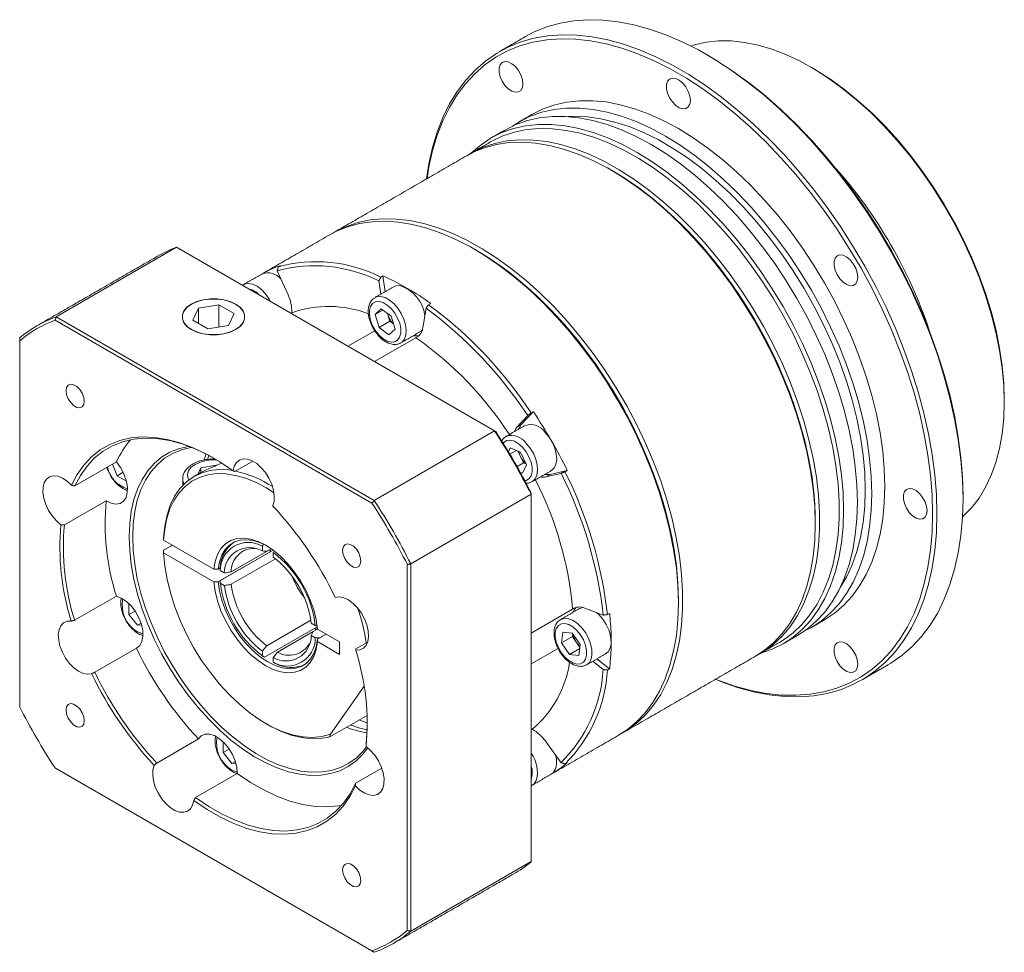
# Model space of a CAD drawing. Header units: millimetres. Extents: x 0 to 562, y 0 to 398.
# Tile 3 of 5: x 168 to 280, y 79 to 185. Entities that reach past the tile are written whole.
import ezdxf

# ---------------------------------------------------------------- set-up
doc = ezdxf.new("R2010")
doc.units = ezdxf.units.MM
doc.layers.add('1轮廓实线层', color=7, linetype='Continuous', lineweight=18)

msp = doc.modelspace()

# ---------------------------------------------------------------- linework, layer by layer
at = {"layer": '1轮廓实线层', "color": 7, "linetype": 'Continuous', "lineweight": 15}
for p, q in [((185.57, 158.87), (171.86, 150.95)), ((221.8, 137.96), (185.57, 158.87)), ((197.04, 156.18), (198.27, 153.45)), ((197.4, 156.79), (197.15, 156.64)), ((208.83, 153.53), (208.62, 155.04)), ((208.82, 155.49), (209.07, 155.63)), ((209.07, 155.63), (209.33, 153.82)), ((188.06, 151.94), (187.43, 150.59)), ((190.4, 152.31), (188.06, 151.94)), ((188.06, 150.23), (188.06, 151.94)), ((192.12, 151.32), (190.4, 152.31)), ((190.4, 149.8), (190.4, 152.31)), ((198.69, 151.43), (198.57, 151.36)), ((208.19, 151.21), (208.89, 151.85)), ((209.08, 151.72), (208.19, 151.21)), ((208.89, 151.85), (210.02, 151.03)), ((213.99, 151.94), (213.62, 149.72)), ((214.53, 152.48), (214.28, 152.34)), ((207.82, 129.74), (171.73, 150.57)), ((171.86, 150.95), (208.09, 130.04)), ((187.43, 150.59), (189.15, 149.6)), ((191.49, 149.96), (192.12, 151.32)), ((208.63, 149.74), (208.19, 151.21)), ((209.87, 150.45), (208.63, 149.74)), ((209.65, 151.19), (209.61, 151.33)), ((209.65, 151.19), (209.61, 151.33)), ((209.87, 150.45), (209.65, 151.19)), ((210.28, 150.15), (209.87, 150.45)), ((210.02, 151.03), (210.46, 149.56)), ((189.15, 149.6), (191.49, 149.96)), ((205.07, 147.61), (208.14, 149.38)), ((209.76, 148.91), (208.63, 149.74)), ((210.46, 149.56), (209.76, 148.91)), ((167.7, 148.24), (167.7, 106.57)), ((212.83, 148.58), (208.11, 145.86)), ((224.34, 138.4), (225.57, 139.72)), ((226.21, 140.15), (224.84, 138.69)), ((225.96, 140.01), (226.21, 140.15)), ((224.84, 138.69), (224.34, 138.4)), ((221.8, 137.96), (208.09, 130.04)), ((223.11, 137.34), (223.15, 137.36)), ((223.38, 135.57), (223.59, 136.04)), ((224.3, 135.73), (223.54, 135.3)), ((223.59, 136.04), (224.73, 135.55)), ((189.23, 135.19), (189.08, 134.72)), ((224.74, 135.06), (224.45, 135.67)), ((224.73, 135.55), (225.42, 134.11)), ((225.09, 134.34), (224.74, 135.06)), ((173.98, 131.7), (178.73, 134.44)), ((178.79, 132.86), (178.28, 134.18)), ((187.99, 133.02), (188.35, 133.77)), ((188.35, 133.77), (190.13, 134.05)), ((188.35, 133.21), (188.35, 133.77)), ((194.27, 134.52), (192.2, 133.33)), ((225.09, 134.34), (224.35, 133.91)), ((225.42, 134.11), (224.98, 133.14)), ((225.37, 134.22), (225.09, 134.34)), ((179.49, 133.26), (178.79, 132.86)), ((179.86, 132.24), (178.79, 132.86)), ((224.98, 133.14), (224.72, 133.25)), ((229.37, 133.13), (227.62, 132.73)), ((228.11, 133.01), (227.62, 132.73)), ((228.11, 133.01), (230.07, 133.47)), ((230.07, 133.47), (229.82, 133.32)), ((225.96, 130.75), (212.25, 122.83)), ((225.96, 88.92), (225.96, 130.75)), ((177.55, 130.01), (172.79, 127.27)), ((189.81, 122.21), (184.1, 125.51)), ((184.1, 124.37), (185.09, 124.94)), ((191.8, 121.92), (196.34, 124.55)), ((195.34, 124.84), (195.34, 124.31)), ((196.34, 124.55), (195.84, 124.26)), ((196.24, 124.5), (196.27, 124.23)), ((184.1, 124.08), (189.81, 120.79)), ((190.3, 120.78), (196.24, 124.21)), ((190.55, 120.93), (196.56, 124.39)), ((196.83, 123.4), (191.8, 120.5)), ((196.58, 123.59), (196.58, 124.12)), ((190.55, 122.36), (190.3, 122.21)), ((211.85, 81.08), (211.85, 122.75)), ((212.25, 122.83), (212.25, 81)), ((191.01, 121.8), (190.55, 122.07)), ((190.55, 120.64), (191.01, 120.38)), ((173.96, 116.4), (178.71, 119.14)), ((180.14, 117.06), (180.14, 118.3)), ((232.06, 117.78), (234.17, 117)), ((180.84, 117.46), (180.14, 117.06)), ((181.13, 115.83), (180.14, 117.06)), ((225.96, 114.94), (230.67, 117.67)), ((234.66, 117.05), (234.9, 117.19)), ((181.53, 116.06), (181.13, 115.83)), ((181.59, 115.87), (181.13, 115.83)), ((201.6, 115.66), (195.59, 112.2)), ((195.84, 113.49), (200.87, 116.4)), ((201.37, 115.82), (200.91, 116.09)), ((201.12, 115.11), (197.08, 112.78)), ((200.91, 114.66), (201.37, 114.4)), ((201.12, 115.11), (201.62, 115.4)), ((201.5, 115.33), (201.28, 115.48)), ((201.31, 115.5), (201.52, 115.35)), ((201.55, 115.36), (201.34, 115.52)), ((204.13, 113.95), (201.62, 115.39)), ((202.61, 114.82), (201.62, 114.25)), ((202.61, 114.82), (201.87, 114.39)), ((229.43, 113.84), (229.58, 115.06)), ((230.67, 114.55), (229.43, 113.84)), ((229.58, 115.06), (230.64, 114.95)), ((230.64, 114.95), (231.54, 113.63)), ((230.67, 114.55), (230.71, 114.85)), ((231.12, 113.89), (230.67, 114.55)), ((201.62, 113.97), (204.13, 112.52)), ((204.13, 112.52), (204.13, 113.95)), ((205.99, 113.15), (207.35, 113.93)), ((230.34, 112.51), (229.43, 113.84)), ((231.51, 113.32), (231.12, 113.89)), ((231.54, 113.63), (231.39, 112.4)), ((181, 113.23), (176.25, 110.49)), ((195.34, 112.87), (195.34, 112.34)), ((229.03, 113.2), (225.96, 111.43)), ((231.49, 113.18), (230.34, 112.51)), ((231.39, 112.4), (230.34, 112.51)), ((196.58, 111.63), (196.58, 112.16)), ((234.17, 110.79), (232.97, 111.73)), ((233.46, 112.01), (234.9, 110.89)), ((234.9, 110.89), (234.66, 110.74)), ((203.1, 103.45), (206.93, 108.89)), ((203.02, 103.12), (207.28, 105.58)), ((207.3, 104.73), (206.35, 105.05)), ((225.96, 103.92), (226.08, 103.99)), ((183.31, 100.15), (188.07, 102.89)), ((190.89, 101.34), (190.89, 102.57)), ((227.62, 102.62), (229.37, 100.19)), ((191.59, 101.74), (190.89, 101.34)), ((191.88, 100.1), (190.89, 101.34)), ((192.28, 100.34), (191.88, 100.1)), ((192.34, 100.15), (191.88, 100.1)), ((229.82, 100.05), (230.07, 100.2)), ((171.73, 99.58), (207.82, 78.75)), ((208.09, 78.6), (171.86, 99.51)), ((192.49, 98.97), (187.74, 96.22)), ((205.97, 97.85), (208.95, 99.57)), ((225.96, 88.92), (212.25, 81))]:
    msp.add_line(p, q, dxfattribs=at)
at = {"layer": '1轮廓实线层', "color": 7, "linetype": 'Continuous', "lineweight": 15, "flags": 128}
for points in [[(275.16, 130.23), (275.1, 132.43), (274.92, 134.68), (274.62, 136.99), (274.2, 139.34), (273.67, 141.72), (273.02, 144.12), (272.27, 146.54), (271.4, 148.95), (270.43, 151.36), (269.36, 153.75), (268.19, 156.12), (266.93, 158.44), (265.59, 160.72), (264.16, 162.95), (262.66, 165.11), (261.09, 167.19), (259.46, 169.19), (257.78, 171.11), (256.04, 172.92), (254.26, 174.63), (252.45, 176.22), (250.62, 177.69), (248.76, 179.04), (246.89, 180.26), (245.02, 181.34), (243.15, 182.28), (241.29, 183.07), (239.46, 183.72), (237.65, 184.22), (235.87, 184.56), (234.13, 184.75), (232.45, 184.79), (230.82, 184.67), (229.25, 184.4), (227.75, 183.97), (226.32, 183.39), (225.31, 182.86)], [(214.05, 166.66), (214.32, 168.37), (214.74, 170.24), (215.27, 172), (215.92, 173.66), (216.67, 175.2), (217.54, 176.62), (218.51, 177.9), (219.58, 179.06), (220.75, 180.08), (222.01, 180.95), (223.35, 181.68), (224.78, 182.26), (226.28, 182.68), (227.85, 182.96), (229.48, 183.08), (231.16, 183.04), (232.9, 182.85), (234.68, 182.5), (236.49, 182.01), (238.32, 181.36), (240.18, 180.56), (242.05, 179.62), (243.92, 178.54), (245.79, 177.33), (247.65, 175.98), (249.48, 174.5), (251.29, 172.91), (253.07, 171.2), (254.81, 169.39), (256.49, 167.48), (258.12, 165.48), (259.69, 163.39), (261.19, 161.23), (262.62, 159.01), (263.96, 156.73), (265.22, 154.4), (266.39, 152.04), (267.46, 149.65), (268.43, 147.24), (269.3, 144.82), (270.05, 142.41), (270.7, 140), (271.23, 137.62), (271.65, 135.28), (271.95, 132.97), (272.13, 130.71), (272.19, 128.52), (272.13, 126.39), (271.95, 124.35), (271.65, 122.38), (271.23, 120.52), (270.7, 118.75), (270.05, 117.1), (269.3, 115.56), (268.43, 114.14), (267.46, 112.85), (266.39, 111.7), (265.22, 110.68), (263.96, 109.81), (262.62, 109.08), (261.19, 108.5), (259.69, 108.07), (258.12, 107.8), (256.49, 107.68), (254.81, 107.72), (253.07, 107.91), (251.29, 108.25), (249.48, 108.75), (247.65, 109.4), (246.95, 109.68)], [(246.99, 109.7), (247.36, 109.56), (249.18, 108.92), (250.98, 108.42), (252.74, 108.08), (254.46, 107.89), (256.13, 107.86), (257.75, 107.98), (259.3, 108.25), (260.79, 108.67), (262.2, 109.24), (263.54, 109.97), (264.79, 110.83), (265.94, 111.84), (267.01, 112.98), (267.97, 114.26), (268.83, 115.67), (269.58, 117.19), (270.22, 118.83), (270.75, 120.58), (271.16, 122.44), (271.46, 124.38), (271.63, 126.41), (271.69, 128.52), (271.63, 130.7), (271.46, 132.93), (271.16, 135.22), (270.75, 137.55), (270.22, 139.91), (269.58, 142.29), (268.83, 144.68), (267.97, 147.08), (267.01, 149.47), (265.94, 151.84), (264.79, 154.18), (263.54, 156.49), (262.2, 158.75), (260.79, 160.96), (259.3, 163.1), (257.75, 165.16), (256.13, 167.15), (254.46, 169.04), (252.74, 170.84), (250.98, 172.53), (249.18, 174.11), (247.36, 175.58), (245.52, 176.91), (243.67, 178.12), (241.81, 179.19), (239.96, 180.12), (238.12, 180.91), (236.29, 181.55), (234.5, 182.05), (232.74, 182.39), (231.02, 182.58), (229.34, 182.61), (227.73, 182.49), (226.17, 182.22), (224.68, 181.8), (223.27, 181.23), (221.94, 180.51), (220.69, 179.64), (219.53, 178.63), (218.47, 177.49), (217.51, 176.21), (216.65, 174.8), (215.9, 173.28), (215.26, 171.64), (214.73, 169.89), (214.32, 168.04), (214.1, 166.69)], [(279.86, 141.24), (279.8, 143.15), (279.62, 145.12), (279.32, 147.14), (278.9, 149.2), (278.37, 151.28), (277.73, 153.38), (276.98, 155.48), (276.12, 157.57), (275.16, 159.65), (274.11, 161.69), (272.97, 163.69), (271.75, 165.64), (270.45, 167.52), (269.08, 169.33), (267.65, 171.05), (266.17, 172.68), (264.64, 174.21), (263.08, 175.63), (261.48, 176.93), (259.87, 178.1), (258.24, 179.15), (256.61, 180.05), (254.99, 180.81), (253.39, 181.43), (251.81, 181.89), (250.26, 182.21), (248.75, 182.37), (247.29, 182.37), (245.89, 182.22), (244.56, 181.91), (244.16, 181.79)], [(246.21, 180.67), (247.13, 180.12), (248.98, 178.91), (250.82, 177.58), (252.65, 176.12), (254.44, 174.53), (256.2, 172.84), (257.92, 171.04), (259.6, 169.15), (261.21, 167.16), (262.77, 165.1), (264.26, 162.96), (265.67, 160.75), (267, 158.49), (268.25, 156.18), (269.41, 153.84), (270.47, 151.47), (271.43, 149.08), (272.29, 146.68), (273.04, 144.29), (273.68, 141.91), (274.21, 139.55), (274.62, 137.22), (274.92, 134.93), (275.1, 132.7), (275.16, 130.52)], [(225.02, 177.49), (224.96, 177.99), (224.79, 178.51), (224.51, 179.01), (224.16, 179.45), (223.76, 179.78), (223.36, 179.98), (222.98, 180.03), (222.66, 179.92), (222.44, 179.66), (222.32, 179.29), (222.32, 178.82), (222.44, 178.3), (222.66, 177.78), (222.98, 177.31), (223.36, 176.92), (223.76, 176.65), (224.16, 176.52), (224.51, 176.56), (224.79, 176.74), (224.96, 177.06), (225.02, 177.49)], [(258.09, 179.24), (258.48, 179.01), (260.09, 177.98), (261.69, 176.81), (263.26, 175.53), (264.81, 174.13), (266.32, 172.62), (267.79, 171), (269.2, 169.3), (270.56, 167.51), (271.84, 165.65), (273.05, 163.72), (274.18, 161.75), (275.22, 159.73), (276.16, 157.68), (277.01, 155.61), (277.75, 153.53), (278.39, 151.45), (278.92, 149.39), (279.33, 147.36), (279.62, 145.36), (279.8, 143.41), (279.86, 141.52)], [(244.1, 175.6), (244.04, 176.1), (243.86, 176.62), (243.59, 177.13), (243.23, 177.56), (242.84, 177.9), (242.43, 178.09), (242.06, 178.14), (241.74, 178.03), (241.51, 177.78), (241.39, 177.4), (241.39, 176.93), (241.51, 176.41), (241.74, 175.89), (242.06, 175.42), (242.43, 175.03), (242.84, 174.76), (243.23, 174.64), (243.59, 174.67), (243.86, 174.85), (244.04, 175.17), (244.1, 175.6)], [(226.11, 174.03), (227.34, 174.64), (228.65, 175.1), (230.03, 175.41), (231.47, 175.57), (232.97, 175.57), (234.52, 175.42), (236.11, 175.11), (237.74, 174.65), (239.39, 174.04), (241.06, 173.28), (242.74, 172.39), (244.41, 171.35), (246.08, 170.18), (247.74, 168.88), (249.36, 167.46), (250.95, 165.93), (252.5, 164.29), (254.01, 162.56), (255.45, 160.74), (256.83, 158.84), (258.13, 156.87), (259.36, 154.84), (260.51, 152.76), (261.56, 150.64), (262.52, 148.5), (263.37, 146.33), (264.12, 144.17), (264.77, 142.01), (265.3, 139.86), (265.71, 137.74), (266.01, 135.66), (266.19, 133.63), (266.25, 131.66), (266.19, 129.76), (266.01, 127.94), (265.71, 126.2), (265.3, 124.56), (264.77, 123.03), (264.12, 121.61), (263.37, 120.31), (262.52, 119.14), (261.56, 118.1), (260.51, 117.2), (259.36, 116.44), (259.36, 116.44)], [(223.83, 172.67), (224.63, 173.17), (225.86, 173.79), (227.16, 174.25), (228.54, 174.56), (229.98, 174.71), (231.49, 174.71), (233.04, 174.56), (234.63, 174.25), (236.26, 173.79), (237.91, 173.18), (239.58, 172.43), (241.25, 171.53), (242.93, 170.49), (244.6, 169.32), (246.25, 168.02), (247.88, 166.6), (249.47, 165.07), (251.02, 163.44), (252.52, 161.7), (253.96, 159.88), (255.34, 157.98), (256.65, 156.01), (257.88, 153.98), (259.02, 151.9), (260.07, 149.78), (261.03, 147.64), (261.89, 145.48), (262.64, 143.31), (263.28, 141.15), (263.81, 139), (264.23, 136.89), (264.52, 134.81), (264.7, 132.78), (264.76, 130.81), (264.7, 128.9), (264.52, 127.08), (264.23, 125.34), (263.81, 123.71), (263.28, 122.17), (262.64, 120.75), (261.89, 119.45), (261.03, 118.28), (260.07, 117.24), (259.02, 116.34), (257.88, 115.58), (257.04, 115.15)], [(219.18, 169.62), (219.21, 169.66), (220.27, 170.56), (221.41, 171.32), (222.64, 171.93), (223.95, 172.39), (225.32, 172.7), (226.77, 172.85), (228.27, 172.86), (229.82, 172.7), (231.41, 172.4), (233.04, 171.94), (234.69, 171.33), (236.36, 170.57), (238.04, 169.67), (239.71, 168.63), (241.38, 167.46), (243.03, 166.17), (244.66, 164.75), (246.25, 163.22), (247.8, 161.58), (249.3, 159.85), (250.75, 158.02), (252.13, 156.12), (253.43, 154.15), (254.66, 152.12), (255.8, 150.04), (256.86, 147.93), (257.81, 145.78), (258.67, 143.62), (259.42, 141.45), (260.06, 139.29), (260.59, 137.15), (261.01, 135.03), (261.31, 132.95), (261.49, 130.92), (261.55, 128.95), (261.49, 127.05), (261.31, 125.22), (261.01, 123.49), (260.59, 121.85), (260.06, 120.32), (259.42, 118.9), (258.67, 117.6), (257.81, 116.42), (256.86, 115.38), (255.8, 114.48), (254.66, 113.73), (253.43, 113.11), (252.13, 112.65), (252.08, 112.64)], [(223, 172.23), (224.22, 172.84), (225.53, 173.3), (226.91, 173.61), (228.35, 173.77), (229.85, 173.77), (231.4, 173.62), (233, 173.31), (234.62, 172.85), (236.27, 172.24), (237.94, 171.48), (239.62, 170.59), (241.3, 169.55), (242.97, 168.38), (244.62, 167.08), (246.24, 165.66), (247.84, 164.13), (249.39, 162.49), (250.89, 160.76), (252.33, 158.94), (253.71, 157.04), (255.02, 155.07), (256.24, 153.04), (257.39, 150.96), (258.44, 148.84), (259.4, 146.7), (260.25, 144.53), (261.01, 142.37), (261.65, 140.21), (262.18, 138.06), (262.59, 135.94), (262.89, 133.86), (263.07, 131.83), (263.13, 129.86), (263.07, 127.96), (262.89, 126.14), (262.59, 124.4), (262.18, 122.76), (261.65, 121.23), (261.01, 119.81), (260.25, 118.51), (259.4, 117.34), (258.44, 116.3), (257.39, 115.4), (256.24, 114.64), (256.24, 114.64)], [(230.22, 173.75), (230.84, 173.77), (232.35, 173.72), (233.9, 173.51), (235.49, 173.14), (237.12, 172.62), (238.76, 171.95), (240.42, 171.13), (242.08, 170.17), (243.74, 169.08), (245.39, 167.85), (247.01, 166.49), (248.6, 165.02), (250.16, 163.44), (251.66, 161.75), (253.11, 159.97), (254.5, 158.11), (255.82, 156.18), (257.06, 154.18), (258.21, 152.13), (259.27, 150.04), (260.24, 147.92), (261.11, 145.78), (261.87, 143.64), (262.52, 141.49), (263.06, 139.37), (263.48, 137.27), (263.78, 135.2), (263.96, 133.19), (264.02, 131.23), (263.96, 129.35), (263.78, 127.55), (263.48, 125.83), (263.06, 124.22), (262.52, 122.71), (261.87, 121.32), (261.17, 120.14)], [(221.34, 170.87), (221.49, 170.95), (222.73, 171.55), (224.05, 171.99), (225.44, 172.27), (226.89, 172.4), (228.4, 172.38), (229.96, 172.19), (231.56, 171.86), (233.2, 171.36), (234.86, 170.72), (236.53, 169.93), (238.21, 169), (239.89, 167.92), (241.55, 166.72), (243.2, 165.38), (244.82, 163.93), (246.4, 162.36), (247.94, 160.69), (249.42, 158.93), (250.84, 157.08), (252.2, 155.15), (253.48, 153.15), (254.68, 151.1), (255.79, 149.01), (256.8, 146.87), (257.72, 144.72), (258.54, 142.55), (259.24, 140.39), (259.83, 138.23), (260.31, 136.09), (260.67, 133.99), (260.92, 131.93), (261.04, 129.93), (261.04, 127.99), (260.92, 126.12), (260.67, 124.34), (260.31, 122.66), (259.83, 121.07), (259.24, 119.6), (258.54, 118.25), (257.72, 117.02), (256.8, 115.93), (255.79, 114.97), (254.68, 114.15), (254.24, 113.89)], [(258.33, 127.38), (258.27, 129.35), (258.09, 131.38), (257.79, 133.47), (257.37, 135.59), (256.83, 137.73), (256.18, 139.9), (255.42, 142.07), (254.55, 144.23), (253.59, 146.37), (252.52, 148.49), (251.37, 150.56), (250.13, 152.59), (248.81, 154.55), (247.42, 156.44), (245.96, 158.25), (244.45, 159.97), (242.89, 161.59), (241.29, 163.1), (239.66, 164.49), (238, 165.76), (236.33, 166.9), (234.65, 167.91), (232.97, 168.77), (231.3, 169.49), (229.66, 170.06), (228.04, 170.47), (226.45, 170.73), (224.92, 170.84), (223.43, 170.79), (222.01, 170.58), (220.65, 170.21), (219.37, 169.7), (218.62, 169.3)], [(218.87, 169.44), (219.26, 169.67), (220.5, 170.26), (221.82, 170.7), (223.21, 170.99), (224.66, 171.12), (226.18, 171.09), (227.74, 170.91), (229.34, 170.57), (230.97, 170.08), (232.63, 169.43), (234.3, 168.64), (235.98, 167.71), (237.66, 166.64), (239.32, 165.43), (240.97, 164.1), (242.59, 162.64), (244.17, 161.08), (245.71, 159.41), (247.19, 157.64), (248.62, 155.79), (249.97, 153.86), (251.25, 151.87), (252.45, 149.82), (253.56, 147.72), (254.58, 145.59), (255.49, 143.43), (256.31, 141.27), (257.01, 139.1), (257.61, 136.94), (258.09, 134.81), (258.45, 132.7), (258.69, 130.65), (258.81, 128.64), (258.81, 126.7), (258.69, 124.84), (258.45, 123.06), (258.09, 121.37), (257.61, 119.79), (257.01, 118.32), (256.31, 116.96), (255.49, 115.73), (254.58, 114.64), (253.56, 113.68), (252.45, 112.87), (251.76, 112.46)], [(235.32, 167.53), (236.56, 166.77), (238.21, 165.64), (239.85, 164.38), (241.47, 163), (243.05, 161.51), (244.6, 159.91), (246.09, 158.21), (247.53, 156.42), (248.91, 154.55), (250.21, 152.6), (251.44, 150.6), (252.58, 148.55), (253.64, 146.46), (254.59, 144.33), (255.45, 142.2), (256.2, 140.05), (256.84, 137.91), (257.38, 135.78), (257.79, 133.69), (258.09, 131.63), (258.27, 129.61), (258.33, 127.66)], [(258.33, 127.66), (258.31, 128.63), (258.19, 130.61), (257.96, 132.65), (257.6, 134.73), (257.12, 136.84), (256.54, 138.98), (255.84, 141.12), (255.03, 143.27), (254.13, 145.4), (253.12, 147.51), (252.02, 149.58), (250.84, 151.61), (249.57, 153.58), (248.23, 155.49), (246.82, 157.32), (245.35, 159.07), (243.83, 160.72), (242.27, 162.27), (240.67, 163.71), (239.04, 165.03), (237.39, 166.22), (235.73, 167.28), (235.32, 167.53)], [(242.74, 118.38), (242.68, 120.35), (242.5, 122.38), (242.19, 124.46), (241.77, 126.59), (241.24, 128.73), (240.59, 130.9), (239.83, 133.07), (238.96, 135.23), (237.99, 137.37), (236.93, 139.49), (235.77, 141.56), (234.53, 143.59), (233.22, 145.55), (231.83, 147.44), (230.37, 149.25), (228.86, 150.97), (227.3, 152.59), (225.7, 154.1), (224.06, 155.49), (222.41, 156.76), (220.73, 157.9), (219.05, 158.91), (217.38, 159.77), (215.71, 160.49), (214.06, 161.06), (212.44, 161.47), (210.86, 161.73), (209.33, 161.84), (207.84, 161.79), (206.42, 161.58), (205.06, 161.21), (203.78, 160.7), (203.03, 160.3)], [(203.27, 160.44), (203.67, 160.67), (204.91, 161.26), (206.23, 161.7), (207.62, 161.99), (209.07, 162.12), (210.58, 162.09), (212.14, 161.91), (213.75, 161.57), (215.38, 161.08), (217.04, 160.43), (218.71, 159.64), (220.39, 158.71), (222.07, 157.64), (223.73, 156.43), (225.38, 155.1), (227, 153.64), (228.58, 152.08), (230.12, 150.41), (231.6, 148.64), (233.02, 146.79), (234.38, 144.86), (235.66, 142.87), (236.86, 140.82), (237.97, 138.72), (238.99, 136.59), (239.9, 134.43), (240.72, 132.27), (241.42, 130.1), (242.01, 127.94), (242.49, 125.81), (242.85, 123.7), (243.1, 121.64), (243.22, 119.64), (243.22, 117.7), (243.1, 115.84), (242.85, 114.06), (242.49, 112.37), (242.01, 110.79), (241.42, 109.31), (240.72, 107.96), (239.9, 106.73), (238.99, 105.64), (237.97, 104.68), (236.86, 103.87), (236.17, 103.46)], [(219.73, 158.52), (220.97, 157.77), (222.62, 156.64), (224.26, 155.38), (225.88, 154), (227.46, 152.51), (229.01, 150.91), (230.5, 149.21), (231.94, 147.42), (233.32, 145.55), (234.62, 143.6), (235.85, 141.6), (236.99, 139.55), (238.04, 137.46), (239, 135.33), (239.86, 133.19), (240.61, 131.05), (241.25, 128.91), (241.78, 126.78), (242.2, 124.69), (242.5, 122.63), (242.68, 120.61), (242.74, 118.66)], [(242.74, 118.66), (242.72, 119.63), (242.6, 121.61), (242.36, 123.65), (242.01, 125.73), (241.53, 127.84), (240.95, 129.98), (240.25, 132.12), (239.44, 134.27), (238.54, 136.4), (237.53, 138.51), (236.43, 140.58), (235.25, 142.61), (233.98, 144.58), (232.64, 146.49), (231.23, 148.32), (229.76, 150.07), (228.24, 151.72), (226.68, 153.27), (225.07, 154.71), (223.44, 156.03), (221.8, 157.22), (220.14, 158.28), (219.73, 158.52)], [(263.17, 155.47), (263.11, 155.96), (262.94, 156.49), (262.66, 156.99), (262.31, 157.43), (261.91, 157.76), (261.51, 157.96), (261.13, 158), (260.81, 157.9), (260.59, 157.64), (260.47, 157.26), (260.47, 156.79), (260.59, 156.28), (260.81, 155.76), (261.13, 155.28), (261.51, 154.89), (261.91, 154.62), (262.31, 154.5), (262.66, 154.53), (262.94, 154.72), (263.11, 155.04), (263.17, 155.47)], [(193.17, 154.61), (193.33, 154.69), (193.75, 154.76), (194.23, 154.67), (194.74, 154.43), (195.24, 154.05), (195.71, 153.56), (196.12, 152.98), (196.28, 152.69)], [(210.31, 154.39), (210.56, 154.49), (211, 154.52)], [(187.25, 152.41), (186.75, 152.05), (186.41, 151.64), (186.23, 151.19), (186.23, 150.72), (186.41, 150.27), (186.75, 149.86), (187.25, 149.5), (187.88, 149.21), (188.6, 149.01), (189.38, 148.91), (190.18, 148.91), (190.95, 149.01), (191.67, 149.21), (192.3, 149.5), (192.8, 149.86), (193.15, 150.27), (193.32, 150.72), (193.32, 151.19), (193.15, 151.64), (192.8, 152.05), (192.3, 152.41), (191.67, 152.7), (190.95, 152.9), (190.18, 153), (189.38, 153), (188.6, 152.9), (187.88, 152.7), (187.25, 152.41)], [(187.27, 152.4), (186.78, 152.04), (186.44, 151.63), (186.26, 151.18), (186.26, 150.73), (186.44, 150.28), (186.78, 149.87), (187.27, 149.51), (187.89, 149.23), (188.61, 149.03), (189.38, 148.93), (190.17, 148.93), (190.94, 149.03), (191.66, 149.23), (192.28, 149.51), (192.77, 149.87), (193.11, 150.28), (193.29, 150.73), (193.29, 151.18), (193.11, 151.63), (192.77, 152.04), (192.28, 152.4), (191.66, 152.68), (190.94, 152.88), (190.17, 152.98), (189.38, 152.98), (188.61, 152.88), (187.89, 152.68), (187.27, 152.4)], [(208.64, 152.69), (208.24, 152.66), (207.9, 152.47), (207.67, 152.13), (207.55, 151.68), (207.55, 151.14), (207.67, 150.55), (207.9, 149.95), (208.23, 149.37), (208.64, 148.87), (209.09, 148.46), (209.56, 148.19), (210.01, 148.07), (210.42, 148.11), (210.75, 148.3), (210.98, 148.63), (211.11, 149.08), (211.11, 149.62), (210.99, 150.22), (210.75, 150.82), (210.42, 151.39), (210.01, 151.9), (209.56, 152.3), (209.09, 152.57), (208.64, 152.69)], [(208.16, 153.15), (208.39, 153.24), (208.83, 153.27)], [(208.83, 153.27), (209.32, 153.14), (209.83, 152.87), (210.32, 152.46), (210.78, 151.94), (211.17, 151.34), (211.47, 150.69), (211.66, 150.04), (211.74, 149.42), (211.69, 148.86), (211.53, 148.4), (211.25, 148.07), (211.11, 147.98)], [(213.57, 149.47), (213.42, 149.32), (213.29, 149.24)], [(212.55, 148.81), (212.86, 148.78), (213.2, 148.82)], [(175.06, 141.34), (175, 141.79), (174.82, 142.25), (174.55, 142.68), (174.21, 143.02), (173.84, 143.23), (173.51, 143.28), (173.23, 143.17), (173.05, 142.92), (172.99, 142.54), (173.05, 142.09), (173.23, 141.63), (173.51, 141.2), (173.84, 140.86), (174.21, 140.65), (174.55, 140.6), (174.82, 140.71), (175, 140.97), (175.06, 141.34)], [(275.1, 128.19), (275.16, 128.25), (276.12, 129.21), (276.98, 130.32), (277.73, 131.55), (278.37, 132.91), (278.9, 134.38), (279.32, 135.95), (279.62, 137.63), (279.8, 139.39), (279.86, 141.24)], [(224.84, 138.69), (224.58, 138.28), (224.53, 138.16)], [(173.6, 131.78), (174.25, 133), (175.01, 134.08), (175.89, 135.02), (176.87, 135.8), (177.95, 136.42), (179.12, 136.87), (180.36, 137.16), (181.68, 137.28), (183.06, 137.23), (184.49, 137), (185.96, 136.61), (187.46, 136.05), (188.98, 135.33), (190.5, 134.46), (192.02, 133.43)], [(189.88, 134.84), (189.19, 135.21), (187.69, 135.92), (186.21, 136.48), (184.75, 136.86), (183.34, 137.09), (181.97, 137.14), (180.67, 137.02), (179.43, 136.74), (178.28, 136.28), (177.21, 135.67), (176.24, 134.9), (175.37, 133.97), (174.62, 132.9), (173.98, 131.7)], [(224.98, 136.1), (224.53, 136.51), (224.06, 136.78), (223.6, 136.9), (223.2, 136.86), (222.87, 136.67), (222.77, 136.57)], [(227.57, 137.79), (228.01, 137.25), (228.38, 136.64), (228.66, 135.99), (228.82, 135.34), (228.87, 134.73), (228.79, 134.19), (228.6, 133.76), (228.29, 133.47), (228.25, 133.44)], [(180.17, 125.92), (180.23, 127.41), (180.41, 128.82), (180.71, 130.14), (181.13, 131.35), (181.66, 132.45), (182.29, 133.43), (183.03, 134.27), (183.87, 134.97), (184.79, 135.53), (185.8, 135.94), (186.88, 136.2), (186.96, 136.21)], [(187.31, 136.08), (187.19, 136.06), (186.12, 135.81), (185.13, 135.4), (184.21, 134.85), (183.39, 134.16), (182.66, 133.33), (182.03, 132.36), (181.51, 131.28), (181.1, 130.08), (180.81, 128.78), (180.63, 127.39), (180.57, 125.92)], [(225.24, 132.28), (225.38, 132.31), (225.71, 132.5), (225.95, 132.84), (226.07, 133.29), (226.07, 133.83), (225.95, 134.42), (225.71, 135.03), (225.38, 135.6), (224.98, 136.1)], [(225.41, 136.54), (225.85, 136), (226.22, 135.39), (226.49, 134.74), (226.66, 134.09), (226.7, 133.48), (226.62, 132.94), (226.43, 132.51), (226.13, 132.22), (226.08, 132.19)], [(190.19, 134.65), (189.6, 134.66), (188.89, 134.59), (188.24, 134.42), (187.67, 134.16), (187.23, 133.84), (186.94, 133.46), (186.81, 133.05), (186.85, 132.64), (186.97, 132.38)], [(188.7, 134.68), (188.82, 135.04), (188.93, 135.35)], [(196.52, 129.44), (196.67, 129.95), (196.7, 130.55), (196.61, 131.21), (196.41, 131.9), (196.09, 132.58), (195.69, 133.22), (195.22, 133.78), (194.7, 134.24), (194.17, 134.57), (193.64, 134.75), (193.15, 134.78), (192.73, 134.65), (192.39, 134.37), (192.15, 133.96), (192.02, 133.43)], [(178.73, 134.44), (179.2, 133.79), (179.58, 133.07), (179.84, 132.33), (179.97, 131.61), (179.96, 130.95), (179.81, 130.4), (179.53, 129.98), (179.14, 129.72), (178.66, 129.64), (178.12, 129.74), (177.55, 130.01)], [(184.1, 125.8), (184.23, 127.13), (184.48, 128.37), (184.85, 129.5), (185.35, 130.52), (185.95, 131.4), (186.66, 132.14), (187.48, 132.73), (188.38, 133.17), (189.36, 133.45), (190.42, 133.57), (191.53, 133.52), (191.99, 133.45)], [(173.6, 131.78), (173.09, 132.26), (172.56, 132.6), (172.03, 132.8), (171.53, 132.85), (171.1, 132.74), (170.75, 132.48), (170.5, 132.08), (170.36, 131.56), (170.34, 130.95), (170.44, 130.29), (170.66, 129.6), (170.99, 128.92), (171.4, 128.28), (171.88, 127.73), (172.4, 127.29)], [(196.66, 130.93), (195.8, 131.47), (194.62, 132.1), (193.45, 132.57), (192.3, 132.9), (191.19, 133.08), (190.13, 133.1), (189.12, 132.96), (188.18, 132.67), (187.32, 132.23), (186.55, 131.65), (185.87, 130.93), (185.29, 130.07), (184.82, 129.09), (184.46, 127.99), (184.22, 126.8), (184.1, 125.51)], [(186.43, 131.92), (186.3, 132.29), (186.28, 132.53)], [(227.51, 133.01), (227.63, 132.99), (228.11, 133.01)], [(271.07, 128.88), (271.01, 129.37), (270.84, 129.9), (270.56, 130.4), (270.21, 130.84), (269.82, 131.17), (269.41, 131.37), (269.03, 131.42), (268.72, 131.31), (268.49, 131.05), (268.37, 130.67), (268.37, 130.21), (268.49, 129.69), (268.72, 129.17), (269.03, 128.69), (269.41, 128.3), (269.82, 128.04), (270.21, 127.91), (270.56, 127.94), (270.84, 128.13), (271.01, 128.45), (271.07, 128.88)], [(266.6, 111.32), (266.93, 111.52), (268.19, 112.4), (269.36, 113.41), (270.43, 114.57), (271.4, 115.85), (272.27, 117.27), (273.02, 118.81), (273.67, 120.47), (274.2, 122.23), (274.62, 124.1), (274.92, 126.06), (275.1, 128.11), (275.16, 130.23)], [(251.51, 112.31), (252.52, 112.97), (253.59, 113.86), (254.55, 114.88), (255.42, 116.05), (256.18, 117.34), (256.83, 118.75), (257.37, 120.28), (257.79, 121.92), (258.09, 123.65), (258.27, 125.47), (258.33, 127.38)], [(207.35, 101.88), (206.8, 101.17), (206.01, 100.4), (205.13, 99.76), (204.16, 99.28), (203.12, 98.95), (202, 98.76), (200.83, 98.74), (199.6, 98.87), (198.33, 99.16), (197.03, 99.59), (195.72, 100.18), (194.39, 100.91), (193.07, 101.78), (191.76, 102.77), (190.48, 103.89), (189.23, 105.13), (188.03, 106.46), (186.88, 107.89), (185.8, 109.4), (184.79, 110.97), (183.87, 112.6), (183.03, 114.27), (182.29, 115.96), (181.66, 117.67), (181.13, 119.38), (180.71, 121.07), (180.41, 122.74), (180.23, 124.36), (180.17, 125.92)], [(180.57, 125.92), (180.63, 124.38), (180.81, 122.78), (181.1, 121.14), (181.51, 119.47), (182.03, 117.79), (182.66, 116.1), (183.39, 114.43), (184.21, 112.78), (185.13, 111.17), (186.12, 109.62), (187.19, 108.14), (188.32, 106.73), (189.51, 105.41), (190.74, 104.19), (192, 103.09), (193.29, 102.11), (194.6, 101.25), (195.9, 100.53), (197.2, 99.95), (198.48, 99.52), (199.73, 99.24), (200.94, 99.11), (202.1, 99.13), (203.2, 99.31), (204.23, 99.64), (205.19, 100.12), (206.06, 100.74), (206.84, 101.51), (207.22, 101.98)], [(189.81, 122.21), (189.96, 123.11), (190.24, 123.91), (190.63, 124.57), (191.14, 125.1), (191.74, 125.48), (192.43, 125.7), (193.19, 125.76), (194, 125.65), (194.85, 125.38), (195.72, 124.95), (196.58, 124.37), (197.43, 123.66), (198.24, 122.84), (199, 121.9), (199.69, 120.89), (200.29, 119.82), (200.8, 118.71), (201.19, 117.58), (201.47, 116.47), (201.62, 115.39)], [(195.84, 124.87), (195.13, 125.21), (194.32, 125.47), (193.55, 125.58), (192.82, 125.53), (192.16, 125.32), (191.59, 124.96), (191.1, 124.46), (190.72, 123.83), (190.45, 123.07), (190.3, 122.21)], [(206.56, 123.16), (206.5, 123.6), (206.32, 124.07), (206.05, 124.5), (205.71, 124.83), (205.34, 125.04), (205.01, 125.1), (204.73, 124.99), (204.55, 124.73), (204.49, 124.36), (204.55, 123.91), (204.73, 123.44), (205.01, 123.02), (205.34, 122.68), (205.71, 122.47), (206.05, 122.42), (206.32, 122.53), (206.5, 122.78), (206.56, 123.16)], [(184.1, 124.08), (184.23, 122.6), (184.48, 121.08), (184.86, 119.52), (185.36, 117.94), (185.97, 116.37), (186.7, 114.82), (187.51, 113.3), (188.42, 111.83), (189.42, 110.44), (190.47, 109.12), (191.59, 107.91), (192.76, 106.81), (193.95, 105.83), (195.17, 104.99), (196.39, 104.29), (197.6, 103.75), (198.79, 103.36), (199.95, 103.13), (201.06, 103.07), (202.12, 103.18), (203.1, 103.45)], [(201.62, 113.97), (201.47, 113.06), (201.19, 112.27), (200.8, 111.6), (200.29, 111.08), (199.69, 110.7), (199, 110.48), (198.24, 110.42), (197.43, 110.53), (196.58, 110.8), (195.72, 111.23), (194.85, 111.81), (194, 112.52), (193.19, 113.34), (192.43, 114.28), (191.74, 115.29), (191.14, 116.36), (190.63, 117.47), (190.24, 118.6), (189.96, 119.71), (189.81, 120.79)], [(190.3, 120.78), (190.45, 119.75), (190.72, 118.69), (191.1, 117.62), (191.59, 116.56), (192.16, 115.53), (192.82, 114.57), (193.55, 113.68), (194.32, 112.89), (195.13, 112.21), (195.96, 111.66), (196.79, 111.25), (197.6, 110.99), (198.38, 110.89), (199.1, 110.94), (199.76, 111.15), (200.34, 111.5), (200.82, 112.01), (201.2, 112.64), (201.47, 113.39), (201.62, 114.25)], [(178.71, 119.14), (179.27, 118.93), (179.85, 118.56), (180.39, 118.04), (180.88, 117.41), (181.28, 116.7), (181.56, 115.96), (181.72, 115.23), (181.74, 114.56), (181.62, 113.98), (181.37, 113.53), (181, 113.23)], [(205.98, 113.01), (206.45, 113.03), (206.85, 113.21), (207.16, 113.53), (207.36, 113.99), (207.45, 114.55), (207.41, 115.19), (207.26, 115.87), (206.99, 116.56), (206.62, 117.22), (206.18, 117.82), (205.68, 118.33), (205.15, 118.72), (204.62, 118.97), (204.11, 119.07), (203.65, 119.01)], [(231.07, 117.87), (230.86, 117.59), (230.73, 117.31)], [(231.47, 117.74), (231.52, 117.76), (231.82, 117.86)], [(235.92, 103.31), (236.93, 103.97), (237.99, 104.86), (238.96, 105.88), (239.83, 107.05), (240.59, 108.34), (241.24, 109.75), (241.77, 111.28), (242.19, 112.91), (242.5, 114.65), (242.68, 116.47), (242.74, 118.38)], [(173.57, 116.32), (173.1, 116.29), (172.7, 116.11), (172.39, 115.79), (172.19, 115.33), (172.1, 114.77), (172.14, 114.14), (172.29, 113.45), (172.56, 112.76), (172.93, 112.1), (173.37, 111.5), (173.87, 110.99), (174.4, 110.6), (174.94, 110.35), (175.44, 110.26), (175.9, 110.32)], [(232.15, 113.57), (231.91, 114.17), (231.58, 114.74), (231.18, 115.25), (230.72, 115.65), (230.25, 115.92), (229.8, 116.04), (229.4, 116.01), (229.06, 115.82), (228.83, 115.48), (228.71, 115.03), (228.71, 114.49), (228.83, 113.9), (229.06, 113.29), (229.39, 112.72), (229.8, 112.22), (230.25, 111.81), (230.72, 111.54), (231.17, 111.42), (231.58, 111.46), (231.91, 111.65), (232.14, 111.98), (232.27, 112.43), (232.27, 112.97), (232.15, 113.57)], [(229.3, 116.48), (229.36, 116.51), (229.76, 116.62), (230.23, 116.58), (230.73, 116.37), (231.24, 116.03), (231.72, 115.56), (232.14, 115), (232.49, 114.37), (232.74, 113.72)], [(181.13, 115.08), (181.6, 114.88), (181.75, 114.85)], [(234.91, 114.97), (235.04, 114.32), (235.06, 113.73), (234.95, 113.22), (234.73, 112.82), (234.45, 112.58)], [(232.74, 113.72), (232.88, 113.07), (232.89, 112.48), (232.78, 111.97), (232.56, 111.57), (232.28, 111.33)], [(263.17, 111.41), (263.11, 111.91), (262.94, 112.43), (262.66, 112.94), (262.31, 113.37), (261.91, 113.71), (261.51, 113.9), (261.13, 113.95), (260.81, 113.84), (260.59, 113.59), (260.47, 113.21), (260.47, 112.74), (260.59, 112.22), (260.81, 111.7), (261.13, 111.23), (261.51, 110.84), (261.91, 110.57), (262.31, 110.45), (262.66, 110.48), (262.94, 110.66), (263.11, 110.98), (263.17, 111.41)], [(175.06, 104.97), (175, 105.41), (174.82, 105.88), (174.55, 106.31), (174.21, 106.64), (173.84, 106.85), (173.51, 106.91), (173.23, 106.8), (173.05, 106.54), (172.99, 106.17), (173.05, 105.72), (173.23, 105.25), (173.51, 104.83), (173.84, 104.49), (174.21, 104.28), (174.55, 104.23), (174.82, 104.33), (175, 104.59), (175.06, 104.97)], [(203.02, 103.12), (202, 102.93), (200.92, 102.9), (199.79, 103.04), (198.62, 103.33), (197.42, 103.78), (196.21, 104.38), (195.96, 104.52)], [(205.36, 104.48), (206.45, 104.12), (207.28, 103.92)], [(207.15, 102.28), (207.26, 103.51), (207.3, 104.66)], [(188.07, 102.89), (188.39, 103.25), (188.83, 103.43), (189.34, 103.44), (189.9, 103.27), (190.47, 102.92), (191.03, 102.43), (191.53, 101.82), (191.95, 101.13), (192.26, 100.39), (192.45, 99.66), (192.49, 98.97)], [(205.95, 97.54), (206.46, 97.07), (207, 96.72), (207.52, 96.52), (208.02, 96.47), (208.45, 96.58), (208.8, 96.85), (209.05, 97.25), (209.19, 97.76), (209.21, 98.37), (209.11, 99.04), (208.89, 99.73), (208.56, 100.41), (208.15, 101.04), (207.67, 101.59), (207.15, 102.04)], [(183.03, 99.88), (182.88, 99.37), (182.85, 98.78), (182.94, 98.11), (183.14, 97.42), (183.46, 96.74), (183.86, 96.1), (184.33, 95.54), (184.85, 95.08), (185.38, 94.75), (185.91, 94.57), (186.4, 94.54), (186.82, 94.67), (187.16, 94.95), (187.4, 95.36), (187.53, 95.89)], [(191.88, 99.35), (192.34, 99.16), (192.5, 99.12)], [(204.37, 95.33), (204.03, 95.27), (202.73, 95.16), (201.36, 95.21), (199.94, 95.43), (198.49, 95.82), (197, 96.37), (195.5, 97.08), (194, 97.95), (192.49, 98.97)], [(228.71, 99.41), (228.46, 99.04), (228.25, 98.88)], [(187.74, 96.22), (189.24, 95.21), (190.75, 94.34), (192.25, 93.63), (193.74, 93.08), (195.19, 92.69), (196.61, 92.47), (197.97, 92.41), (199.28, 92.53), (200.51, 92.81), (201.67, 93.27), (202.74, 93.88), (203.71, 94.65), (204.57, 95.58), (205.33, 96.65), (205.97, 97.85)], [(226.54, 98.16), (226.29, 97.79), (226.1, 97.64)], [(205.95, 97.54), (205.3, 96.32), (204.54, 95.24), (203.66, 94.3), (202.68, 93.52), (201.6, 92.9), (200.44, 92.45), (199.19, 92.16), (197.87, 92.04), (196.49, 92.1), (195.06, 92.32), (193.59, 92.71), (192.09, 93.27), (190.57, 93.99), (189.05, 94.87), (187.53, 95.89)], [(206.56, 86.78), (206.5, 87.23), (206.32, 87.69), (206.05, 88.12), (205.71, 88.46), (205.34, 88.67), (205.01, 88.72), (204.73, 88.61), (204.55, 88.36), (204.49, 87.98), (204.55, 87.53), (204.73, 87.07), (205.01, 86.64), (205.34, 86.3), (205.71, 86.09), (206.05, 86.04), (206.32, 86.15), (206.5, 86.41), (206.56, 86.78)]]:
    msp.add_lwpolyline(points, dxfattribs=at)
at = {"layer": '1轮廓实线层', "color": 7, "linetype": 'Continuous', "lineweight": 15}
for centre, radius, start, end in [((220.85, 132.6), 53.19, 18.4118, 41.5828), ((190.21, 146.02), 13.66, 109.8546, 119.9764), ((201.49, 140.9), 16.33, 63.2924, 105.4034), ((200.9, 146.25), 11.1, 108.3916, 119.9659), ((195.96, 154.02), 1.95, 39.3946, 108.1157), ((201.35, 140.61), 16.16, 63.2458, 105.45), ((196.4, 127.38), 30.96, 54.1591, 65.8463), ((193.25, 151.86), 2.35, 41.1833, 78.8221), ((209.77, 150.58), 4.12, 7.6294, 72.7053), ((194.39, 151.6), 4.3, 357.822, 25.5415), ((202.89, 139.34), 12.8, 69.2451, 109.1768), ((185.74, 113.58), 47.64, 33.275, 53.6259), ((185.71, 113.57), 48.16, 33.2979, 53.603), ((176.48, 138.14), 13.62, 109.8425, 130.1683), ((176.38, 137.87), 13.52, 110.0851, 129.9257), ((211.88, 151.86), 2.33, 196.6972, 226.573), ((212.23, 149.84), 1.4, 295.3832, 354.9316), ((190.07, 115.94), 39.79, 32.9, 55.1083), ((179.04, 108.46), 56.83, 26.1045, 33.8955), ((225.44, 137.41), 1.48, 137.9893, 161.5113), ((225.88, 136.62), 2.06, 34.7356, 106.87), ((188.03, 130.31), 10.17, 139.1477, 156.0344), ((163.21, 99.33), 70.17, 26.6001, 33.3999), ((163.68, 99.6), 69.7, 26.6818, 33.3182), ((223.69, 135.35), 2.09, 35.0011, 105.0441), ((226.63, 135.98), 2.1, 189.7775, 206.0636), ((226.76, 136), 2.23, 205.0593, 230.1895), ((180.91, 134.52), 3.28, 191.764, 253.5055), ((189.43, 120.73), 12.98, 57.0231, 77.1636), ((191.03, 114.27), 39.79, 4.8933, 27.1002), ((227.31, 134.18), 1.48, 258.482, 282.0201), ((186.81, 111.71), 47.65, 6.3755, 26.7247), ((186.79, 111.68), 48.16, 6.3984, 26.7018), ((204.86, 127.44), 27.43, 174.6137, 197.5975), ((166.1, 101), 41.64, 25.6162, 43.0777), ((149.58, 91.45), 69.7, 26.6818, 33.3182), ((149.5, 91.41), 70.17, 26.6001, 33.3999), ((200.03, 124.69), 27.75, 174.6389, 197.5724), ((200.11, 124.69), 27.43, 174.6137, 197.5975), ((194.22, 122.3), 3.67, 125.5408, 179.1394), ((193.73, 122.09), 3.18, 59.6225, 180.3883), ((193.9, 121.8), 2.89, 60.0426, 179.9682), ((194.41, 121.97), 2.62, 88.3349, 180.9907), ((189.28, 114.37), 12.18, 6.8372, 53.1628), ((189.78, 114.66), 11.22, 7.3033, 52.6967), ((209.18, 125.86), 11.38, 202.3325, 217.6621), ((202.65, 122.09), 12.18, 186.8372, 233.1628), ((202.15, 121.8), 11.22, 187.3033, 232.6967), ((202.3, 121.89), 10.6, 187.5838, 232.4162), ((182.9, 118.12), 3.52, 168.3434, 239.9337), ((231.47, 116.52), 1.4, 65.0733, 124.6295), ((184.87, 110.6), 22.53, 8.2572, 18.5388), ((230.29, 113.61), 4.82, 16.3356, 49.6763), ((204.1, 114.04), 30.97, 354.1573, 5.8427), ((198.02, 114.66), 2.89, 240.0426, 359.9682), ((232.95, 115.16), 2.22, 189.7628, 214.8849), ((198.19, 114.37), 3.18, 239.6225, 0.3883), ((198.4, 115.1), 2.68, 240.285, 330.3941), ((232.86, 115.06), 2.1, 213.8753, 230.2377), ((218.13, 131.02), 41.17, 205.597, 223.0968), ((179.53, 104.63), 27.75, 354.6389, 17.5724), ((198.62, 114.78), 3.75, 241.4885, 293.8335), ((218.14, 113.44), 12.34, 310.0461, 351.5402), ((213.45, 128.32), 41.64, 205.6162, 223.0777), ((213.38, 128.28), 41.17, 205.597, 223.0968), ((218.03, 111.71), 16.16, 314.5607, 356.7577), ((218.35, 111.68), 16.33, 314.6073, 356.7111), ((229.97, 137.87), 69.7, 206.6818, 213.3182), ((209.39, 115.97), 12.57, 249.1863, 260.2861), ((224.07, 100.19), 4.3, 34.458, 62.1806), ((193.64, 102.4), 3.52, 168.3434, 239.9337), ((223.02, 99.12), 3.65, 344.7727, 36.3968), ((226.27, 100.32), 2.6, 339.5461, 15.6927), ((223.76, 99.07), 2.33, 340.1435, 19.0009), ((222.7, 108.49), 11.1, 300.0248, 311.623), ((217.15, 99.35), 13.66, 300.0156, 310.1587), ((203.17, 91.45), 13.52, 290.0851, 309.9257), ((203.46, 91.41), 13.62, 289.8425, 310.1683)]:
    msp.add_arc(centre, radius, start, end, dxfattribs=at)
for points in [[(225.31, 182.86), (222.34, 181.15)], [(246.21, 180.67), (245.96, 180.81)], [(258.09, 179.24), (257.84, 179.38)], [(226.11, 174.03), (224.63, 173.17)], [(223, 172.23), (221.41, 171.32)], [(221.34, 170.87), (219.11, 169.59)], [(218.62, 169.3), (203.52, 160.58)], [(235.32, 167.53), (235.07, 167.67)], [(203.03, 160.3), (195.35, 155.87)], [(219.73, 158.52), (219.48, 158.67)], [(183.39, 157.85), (169.67, 149.94)], [(197.04, 156.18), (197.15, 156.64)], [(195.35, 155.87), (193.19, 154.62)], [(208.82, 155.49), (208.62, 155.04)], [(193.18, 154.59), (193.08, 154.53)], [(210.31, 154.39), (208.15, 153.14)], [(187.27, 152.4), (187.25, 152.38)], [(192.3, 152.38), (192.28, 152.4)], [(213.99, 151.94), (214.28, 152.34)], [(171.73, 150.57), (171.86, 150.95)], [(211.12, 147.98), (213.29, 149.24)], [(167.7, 148.55), (167.7, 148.24)], [(279.86, 141.24), (279.86, 141.52)], [(225.96, 140.01), (225.57, 139.72)], [(225.28, 138.59), (223.11, 137.34)], [(221.92, 137.88), (221.8, 137.96)], [(186.28, 132.52), (186.28, 131.77)], [(187.95, 133), (187.56, 132.78)], [(192.02, 133.43), (192.2, 133.33)], [(226.09, 132.19), (228.25, 133.44)], [(229.37, 133.13), (229.82, 133.32)], [(173.98, 131.7), (173.6, 131.78)], [(225.96, 130.75), (225.96, 130.89)], [(275.16, 130.23), (275.16, 130.52)], [(207.82, 129.74), (208.09, 130.04)], [(172.4, 127.29), (172.79, 127.27)], [(258.33, 127.38), (258.33, 127.66)], [(184.1, 125.51), (184.1, 125.8)], [(195.45, 125.01), (195.34, 124.84)], [(196.24, 124.21), (196.24, 124.5)], [(184.1, 124.37), (184.1, 124.08)], [(190.55, 122.07), (190.55, 122.36)], [(211.85, 122.75), (212.25, 122.83)], [(190.3, 122.21), (189.81, 122.21)], [(189.81, 120.79), (190.3, 120.78)], [(190.55, 120.93), (190.55, 120.64)], [(242.74, 118.38), (242.74, 118.66)], [(231.47, 117.74), (229.31, 116.49)], [(234.66, 117.05), (234.17, 117)], [(173.96, 116.4), (173.57, 116.32)], [(201.57, 115.82), (201.37, 115.82)], [(257.88, 115.58), (259.36, 116.44)], [(254.66, 113.72), (256.24, 114.64)], [(201.37, 114.4), (201.87, 114.39)], [(201.62, 114.25), (201.62, 113.97)], [(252.01, 112.6), (254.24, 113.89)], [(195.34, 112.34), (195.59, 112.2)], [(205.99, 113.15), (205.98, 113.01)], [(232.28, 111.33), (234.45, 112.58)], [(236.42, 103.6), (251.51, 112.31)], [(196.83, 111.48), (196.58, 111.63)], [(263.63, 109.61), (266.6, 111.32)], [(175.9, 110.32), (176.25, 110.49)], [(234.17, 110.79), (234.66, 110.74)], [(195.71, 104.66), (195.96, 104.52)], [(203.1, 103.45), (203.02, 103.12)], [(228.25, 98.88), (235.92, 103.31)], [(207.15, 102.04), (207.15, 102.28)], [(183.31, 100.15), (183.03, 99.88)], [(229.82, 100.05), (229.37, 100.19)], [(171.86, 99.51), (171.73, 99.58)], [(226.09, 97.63), (228.25, 98.88)], [(205.97, 97.85), (205.95, 97.54)], [(225.96, 97.57), (226.1, 97.66)], [(187.53, 95.89), (187.74, 96.22)], [(210.27, 79.61), (223.98, 87.53)], [(211.85, 81.08), (212.25, 81)], [(208.09, 78.6), (207.82, 78.75)]]:
    msp.add_open_spline(points, degree=1, dxfattribs=at)
for points, knots in [([(208.18, 153.13), (208.09, 153.08), (207.87, 152.96), (207.63, 152.63), (207.45, 152.19), (207.39, 151.66), (207.43, 151.08), (207.59, 150.46), (207.85, 149.84), (208.19, 149.26), (208.61, 148.74), (209.08, 148.31), (209.59, 147.99), (210.1, 147.82), (210.57, 147.8), (210.91, 147.86), (211.06, 147.97), (211.1, 147.99)], [0, 0, 0, 0, 0.046728, 0.112856, 0.179985, 0.250688, 0.324355, 0.398844, 0.473116, 0.547263, 0.621602, 0.69642, 0.772123, 0.848856, 0.915561, 0.979436, 1, 1, 1, 1]), ([(223.17, 137.35), (223.12, 137.33), (222.93, 137.26), (222.73, 137.05), (222.63, 136.84), (222.6, 136.77)], [0, 0, 0, 0, 0.195719, 0.727468, 1, 1, 1, 1]), ([(189.99, 134.75), (189.94, 134.76), (189.64, 134.78), (189.1, 134.73), (188.39, 134.61), (187.74, 134.38), (187.18, 134.07), (186.73, 133.69), (186.44, 133.26), (186.29, 132.87), (186.29, 132.63), (186.3, 132.54)], [0, 0, 0, 0, 0.029853, 0.16205, 0.294676, 0.42825, 0.563366, 0.700111, 0.819662, 0.934023, 1, 1, 1, 1]), ([(177.63, 133.81), (177.69, 133.65), (177.81, 133.29), (178.11, 132.74), (178.5, 132.2), (178.96, 131.74), (179.45, 131.38), (179.79, 131.25), (179.96, 131.18)], [0, 0, 0, 0, 0.131379, 0.304958, 0.478731, 0.65337, 0.829781, 1, 1, 1, 1]), ([(187.95, 132.99), (188.01, 133.03), (188.37, 133.27), (189.27, 133.67), (190.19, 134.07), (190.63, 134.27), (190.67, 134.29)], [0, 0, 0, 0, 0.0993322, 0.5683508, 0.9577553, 1, 1, 1, 1]), ([(225.32, 132.02), (225.33, 132.02), (225.48, 131.99), (225.75, 132.03), (225.97, 132.15), (226.07, 132.2)], [0, 0, 0, 0, 0.0170662, 0.5727485, 1, 1, 1, 1]), ([(195.84, 124.26), (195.8, 124.26), (195.63, 124.28), (195.47, 124.29), (195.34, 124.31)], [0, 0, 0, 0, 0.262878, 1, 1, 1, 1]), ([(191.01, 121.8), (191.21, 121.83), (191.47, 121.87), (191.73, 121.91), (191.8, 121.92)], [0, 0, 0, 0, 0.737122, 1, 1, 1, 1]), ([(191.8, 120.5), (191.73, 120.48), (191.47, 120.44), (191.21, 120.4), (191.01, 120.38)], [0, 0, 0, 0, 0.262878, 1, 1, 1, 1]), ([(179.27, 118.88), (179.26, 118.86), (179.2, 118.69), (179.2, 118.29), (179.26, 117.69), (179.45, 117.07), (179.73, 116.46), (180.1, 115.89), (180.53, 115.39), (180.92, 115.07), (181.24, 114.86), (181.48, 114.73), (181.64, 114.69), (181.72, 114.68)], [0, 0, 0, 0, 0.012466, 0.126182, 0.243832, 0.362091, 0.479974, 0.597769, 0.715969, 0.835094, 0.885188, 0.949418, 1, 1, 1, 1]), ([(229.3, 116.48), (229.19, 116.4), (228.95, 116.23), (228.72, 115.84), (228.58, 115.37), (228.55, 114.83), (228.63, 114.23), (228.82, 113.6), (229.11, 112.99), (229.48, 112.43), (229.92, 111.94), (230.41, 111.54), (230.93, 111.27), (231.43, 111.14), (231.9, 111.16), (232.15, 111.28), (232.27, 111.34)], [0, 0, 0, 0, 0.064436, 0.130705, 0.1991495, 0.2713103, 0.3457787, 0.4205051, 0.4949954, 0.5694566, 0.6441962, 0.7195555, 0.7959083, 0.873028, 0.938709, 1, 1, 1, 1]), ([(200.91, 114.66), (200.96, 114.77), (201.03, 114.92), (201.1, 115.07), (201.12, 115.11)], [0, 0, 0, 0, 0.737122, 1, 1, 1, 1]), ([(195.34, 112.87), (195.47, 113.03), (195.63, 113.23), (195.8, 113.44), (195.84, 113.49)], [0, 0, 0, 0, 0.737122, 1, 1, 1, 1]), ([(197.08, 112.78), (197.03, 112.72), (196.87, 112.52), (196.7, 112.31), (196.58, 112.16)], [0, 0, 0, 0, 0.262878, 1, 1, 1, 1]), ([(190.01, 103.16), (190.01, 103.14), (189.95, 102.96), (189.94, 102.56), (190.01, 101.97), (190.19, 101.35), (190.47, 100.74), (190.84, 100.17), (191.27, 99.67), (191.66, 99.34), (191.99, 99.14), (192.2, 99.02), (192.35, 98.98), (192.41, 98.97)], [0, 0, 0, 0, 0.0123288, 0.127541, 0.2467388, 0.3665529, 0.4859865, 0.6053314, 0.7250864, 0.845778, 0.8965309, 0.9616056, 1, 1, 1, 1])]:
    msp.add_open_spline(points, degree=3, knots=knots, dxfattribs=at)

doc.saveas('drawing.dxf')
